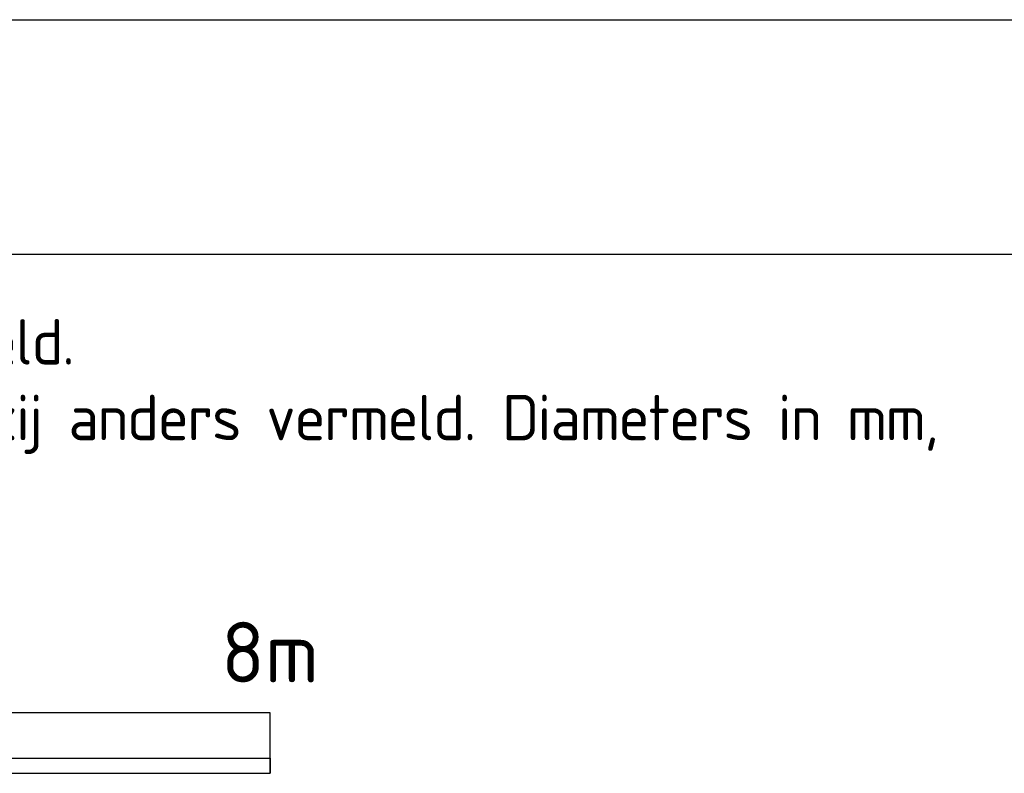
# Paper-space layout 'A0' of a CAD drawing. Header units: metres. Extents: x 0 to 1300, y 0 to 841.
# Tile 11 of 256: x 1024 to 1056, y 101 to 126. Entities that reach past the tile are written whole.
import ezdxf
from ezdxf.enums import TextEntityAlignment as Align

# ---------------------------------------------------------------- set-up
doc = ezdxf.new("R2010")
doc.units = ezdxf.units.M
doc.layers.add('X-XX-AL-TEKENBLAD_TITELBLOK-G', color=7, linetype='Continuous', lineweight=25)
doc.styles.add('NLCS-ISO', font='NLCS-ISO.ttf')

# ---------------------------------------------------------------- blocks, each defined once
blk = doc.blocks.new('*U9')
at = {"flags": 128}
blk.add_lwpolyline([(0, 0), (40, 0), (40, 2), (0, 2)], close=True, dxfattribs=at)
blk.add_lwpolyline([(30, 0.5), (40, 0.5), (40, 0)], dxfattribs=at)
at = {"style": 'NLCS-ISO'}
blk.add_text('8m', height=2, dxfattribs=at).set_placement((40, 3), align=Align.CENTER)

psp = doc.layouts.new('A0')

# ---------------------------------------------------------------- linework, layer by layer
at = {"layer": 'X-XX-AL-TEKENBLAD_TITELBLOK-G'}
for p, q in [((988.992, 126.371), (1178.121, 126.371)), ((1057.913, 118.61), (988.992, 118.61))]:
    psp.add_line(p, q, dxfattribs=at)

# ---------------------------------------------------------------- block references
at = {"layer": 'X-XX-AL-TEKENBLAD_TITELBLOK-G', "lineweight": 50}
psp.add_blockref('*U9', (992.034, 101.475), dxfattribs=at)

# ---------------------------------------------------------------- texts
at = {"layer": 'X-XX-AL-TEKENBLAD_TITELBLOK-G', "lineweight": 50, "insert": (991.683, 116.478), "char_height": 1.5, "width": 64.78323, "attachment_point": 1, "rotation": 360, "style": 'NLCS-ISO'}
psp.add_mtext('{\\T0.95;Maten in meters, tenzij anders vermeld.\\PPeilmaten in meters t.o.v. N.A.P., tenzij anders vermeld. Diameters in mm, tenzij anders vermeld.}', dxfattribs=at)

doc.saveas('drawing.dxf')
